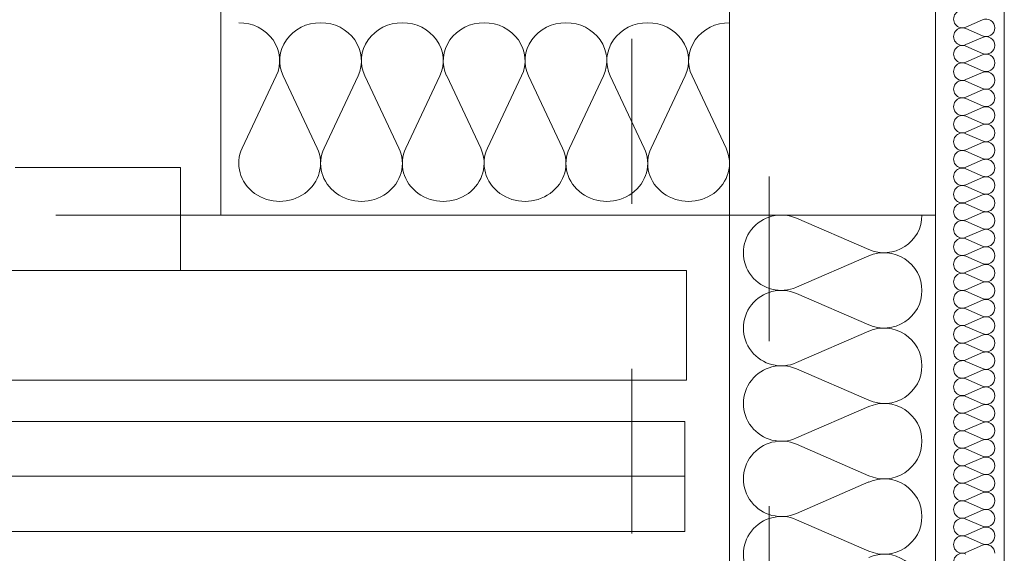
# Model space of a CAD drawing. Header units: millimetres. Extents: x 178516 to 426772, y -178579 to -115871.
# Tile 42 of 256: x 220417 to 221134, y -124534 to -124145. Entities that reach past the tile are written whole.
import ezdxf

# ---------------------------------------------------------------- set-up
doc = ezdxf.new("R2010")
doc.units = ezdxf.units.MM
doc.header["$MEASUREMENT"] = 0
doc.linetypes.add('Przerywana', pattern=[240, 120, -120])
doc.layers.get('0').update_dxf_attribs({"color": 252, "lineweight": 5})
for name, color, linetype, lineweight in [('Nowe_320-W Umeblowanie_Nr_pióra__103', 252, 'Continuous', 5), ('Nowe_320-W Umeblowanie_Nr_pióra__181', 252, 'Continuous', 5), ('Nowe_820-G Rysunki Obrazki_Nr_pióra__1', 252, 'Continuous', 5), ('Nowe_820-G Rysunki Obrazki_Nr_pióra__161', 252, 'Continuous', 5), ('Nowe_820-G Rysunki Obrazki_Nr_pióra__27', 252, 'Continuous', 5), ('Nowe_Nowe_220(1)-A Ściany zewnętrzne_Nr_pióra__1', 252, 'Continuous', 5), ('Nowe_Nowe_220(1)-A Ściany zewnętrzne_Nr_pióra__103', 252, 'Continuous', 5)]:
    doc.layers.add(name, color=color, linetype=linetype, lineweight=lineweight)

# ---------------------------------------------------------------- blocks, each defined once
blk = doc.blocks.new('podkład 20251118')
at = {"layer": 'Nowe_320-W Umeblowanie_Nr_pióra__103', "color": 252, "linetype": 'Continuous', "lineweight": 5}
for p, q in [((220578.95, -124238.95), (220603.71, -124186.42)), ((220608.71, -124186.42), (220633.48, -124238.95)), ((220638.48, -124238.95), (220663.25, -124186.42)), ((220668.25, -124186.42), (220693.01, -124238.95)), ((220698.01, -124238.95), (220722.78, -124186.42)), ((220727.78, -124186.42), (220752.54, -124238.95)), ((220757.55, -124238.95), (220782.31, -124186.42)), ((220787.31, -124186.42), (220812.08, -124238.95)), ((220817.08, -124238.95), (220841.84, -124186.42)), ((220846.84, -124186.42), (220871.61, -124238.95)), ((220876.61, -124238.95), (220901.38, -124186.42)), ((220906.38, -124186.42), (220931.14, -124238.95)), ((220982.47, -124289.99), (221035, -124312.81)), ((221035, -124317.42), (220982.47, -124340.24)), ((220982.47, -124344.84), (221035, -124367.66)), ((221035, -124372.27), (220982.47, -124395.09)), ((220982.47, -124399.7), (221035, -124422.51)), ((221035, -124427.12), (220982.47, -124449.94)), ((220982.47, -124454.55), (221035, -124477.37)), ((221035, -124481.97), (220982.47, -124504.79)), ((220982.47, -124509.4), (221035, -124532.22))]:
    blk.add_line(p, q, dxfattribs=at)
at = {"layer": 'Nowe_320-W Umeblowanie_Nr_pióra__103', "color": 252, "linetype": 'Continuous', "lineweight": 5, "extrusion": (0, 0, -1)}
for centre, major_axis, ratio, start_param, end_param in [((220576.45, -124175.33), (-29.77, 0), 0.928839, 1.570796, 3.554386), ((220635.98, -124175.33), (29.77, 0), 0.928839, 2.7288, 4.712389), ((220635.98, -124175.33), (29.77, 0), 0.928839, -1.570796, 0.412793), ((220695.51, -124175.33), (29.77, 0), 0.928839, 2.7288, 4.712389), ((220695.51, -124175.33), (29.77, 0), 0.928839, -1.570796, 0.412793), ((220755.04, -124175.33), (29.77, 0), 0.928839, 2.7288, 4.712389), ((220755.05, -124175.33), (29.77, 0), 0.928839, -1.570796, 0.412793), ((220814.58, -124175.33), (29.77, 0), 0.928839, 2.7288, 4.712389), ((220814.58, -124175.33), (29.77, 0), 0.928839, -1.570796, 0.412793), ((220874.11, -124175.33), (-29.77, 0), 0.928839, -0.412793, 1.570796), ((220874.11, -124175.33), (-29.77, 0), 0.928839, 1.570796, 3.554386), ((220933.64, -124175.33), (29.77, 0), 0.928839, 2.7288, 4.712389), ((220606.21, -124250.04), (-29.77, 0), 0.928839, 2.728799, 6.695979), ((220665.75, -124250.04), (29.77, 0), 0.928839, -0.412794, 3.554386), ((220725.28, -124250.04), (29.77, 0), 0.928839, -0.412794, 3.554386), ((220784.81, -124250.04), (-29.77, 0), 0.928839, 2.728799, 6.695979), ((220844.34, -124250.04), (-29.77, 0), 0.928839, 2.728799, 6.695979), ((220903.88, -124250.04), (-29.77, 0), 0.928839, 2.728799, 6.695979), ((220971.38, -124315.11), (-27.65, 0), 0.991967, 4.299595, 8.266775), ((221046.09, -124287.69), (27.65, 0), 0.991967, 0, 1.98359), ((221046.09, -124342.54), (-27.65, 0), 0.991967, 1.158003, 3.141593), ((220971.38, -124369.97), (-27.65, 0), 0.991967, 4.299595, 8.266775), ((221046.09, -124342.54), (27.65, 0), 0.991967, 0, 1.98359), ((221046.09, -124397.39), (27.65, 0), 0.991967, 4.299596, 6.283185), ((220971.38, -124424.82), (27.65, 0), 0.991967, 1.158002, 5.125182), ((221046.09, -124397.39), (27.65, 0), 0.991967, 0, 1.98359), ((221046.09, -124452.24), (-27.65, 0), 0.991967, 1.158003, 3.141593), ((220971.38, -124479.67), (-27.65, 0), 0.991967, 4.299595, 8.266775), ((221046.09, -124452.24), (27.65, 0), 0.991967, 0, 1.98359), ((221046.09, -124507.1), (-27.65, 0), 0.991967, 1.158003, 3.141593), ((220971.38, -124534.52), (-27.65, 0), 0.991967, 4.299595, 8.266775), ((221046.09, -124507.1), (27.65, 0), 0.991967, 0, 1.98359), ((221046.09, -124561.95), (27.65, 0), 0.991967, 4.299596, 6.283185)]:
    blk.add_ellipse(centre, major_axis=major_axis, ratio=ratio, start_param=start_param, end_param=end_param, dxfattribs=at)
at = {"layer": 'Nowe_320-W Umeblowanie_Nr_pióra__181', "color": 252, "linetype": 'Continuous', "lineweight": 5}
for p, q in [((221117.8, -124145.58), (221105.67, -124150.89)), ((221117.8, -124145.58), (221105.67, -124150.89)), ((221117.8, -124145.58), (221105.67, -124150.89)), ((221105.67, -124151.96), (221117.8, -124157.26)), ((221105.67, -124151.96), (221117.8, -124157.26)), ((221105.67, -124151.96), (221117.8, -124157.26)), ((221117.8, -124158.33), (221105.67, -124163.64)), ((221117.8, -124158.33), (221105.67, -124163.64)), ((221117.8, -124158.33), (221105.67, -124163.64)), ((221105.67, -124164.71), (221117.8, -124170.01)), ((221105.67, -124164.71), (221117.8, -124170.01)), ((221105.67, -124164.71), (221117.8, -124170.01)), ((221117.8, -124171.08), (221105.67, -124176.38)), ((221117.8, -124171.08), (221105.67, -124176.38)), ((221117.8, -124171.08), (221105.67, -124176.38)), ((221105.67, -124177.46), (221117.8, -124182.76)), ((221105.67, -124177.46), (221117.8, -124182.76)), ((221105.67, -124177.46), (221117.8, -124182.76)), ((221117.8, -124183.83), (221105.67, -124189.13)), ((221117.8, -124183.83), (221105.67, -124189.13)), ((221117.8, -124183.83), (221105.67, -124189.13)), ((221105.67, -124190.2), (221117.8, -124195.51)), ((221105.67, -124190.2), (221117.8, -124195.51)), ((221105.67, -124190.2), (221117.8, -124195.51)), ((221117.8, -124196.58), (221105.67, -124201.88)), ((221117.8, -124196.58), (221105.67, -124201.88)), ((221117.8, -124196.58), (221105.67, -124201.88)), ((221105.67, -124202.95), (221117.8, -124208.26)), ((221105.67, -124202.95), (221117.8, -124208.26)), ((221105.67, -124202.95), (221117.8, -124208.26)), ((221117.8, -124209.33), (221105.67, -124214.63)), ((221117.8, -124209.33), (221105.67, -124214.63)), ((221117.8, -124209.33), (221105.67, -124214.63)), ((221105.67, -124215.7), (221117.8, -124221)), ((221105.67, -124215.7), (221117.8, -124221)), ((221105.67, -124215.7), (221117.8, -124221)), ((221117.8, -124222.07), (221105.67, -124227.38)), ((221117.8, -124222.07), (221105.67, -124227.38)), ((221117.8, -124222.07), (221105.67, -124227.38)), ((221105.67, -124228.45), (221117.8, -124233.75)), ((221105.67, -124228.45), (221117.8, -124233.75)), ((221105.67, -124228.45), (221117.8, -124233.75)), ((221117.8, -124234.82), (221105.67, -124240.13)), ((221117.8, -124234.82), (221105.67, -124240.13)), ((221117.8, -124234.82), (221105.67, -124240.13)), ((221105.67, -124241.2), (221117.8, -124246.5)), ((221105.67, -124241.2), (221117.8, -124246.5)), ((221105.67, -124241.2), (221117.8, -124246.5)), ((221117.8, -124247.57), (221105.67, -124252.87)), ((221117.8, -124247.57), (221105.67, -124252.87)), ((221117.8, -124247.57), (221105.67, -124252.87)), ((221105.67, -124253.95), (221117.8, -124259.25)), ((221105.67, -124253.95), (221117.8, -124259.25)), ((221105.67, -124253.95), (221117.8, -124259.25)), ((221117.8, -124260.32), (221105.67, -124265.62)), ((221117.8, -124260.32), (221105.67, -124265.62)), ((221117.8, -124260.32), (221105.67, -124265.62)), ((221105.67, -124266.69), (221117.8, -124272)), ((221105.67, -124266.69), (221117.8, -124272)), ((221105.67, -124266.69), (221117.8, -124272)), ((221117.8, -124273.07), (221105.67, -124278.37)), ((221117.8, -124273.07), (221105.67, -124278.37)), ((221117.8, -124273.07), (221105.67, -124278.37)), ((221105.67, -124279.44), (221117.8, -124284.74)), ((221105.67, -124279.44), (221117.8, -124284.74)), ((221105.67, -124279.44), (221117.8, -124284.74)), ((221117.8, -124285.82), (221105.67, -124291.12)), ((221117.8, -124285.82), (221105.67, -124291.12)), ((221117.8, -124285.82), (221105.67, -124291.12)), ((221105.67, -124292.19), (221117.8, -124297.49)), ((221105.67, -124292.19), (221117.8, -124297.49)), ((221105.67, -124292.19), (221117.8, -124297.49)), ((221117.8, -124298.56), (221105.67, -124303.87)), ((221117.8, -124298.56), (221105.67, -124303.87)), ((221117.8, -124298.56), (221105.67, -124303.87)), ((221105.67, -124304.94), (221117.8, -124310.24)), ((221105.67, -124304.94), (221117.8, -124310.24)), ((221105.67, -124304.94), (221117.8, -124310.24)), ((221117.8, -124311.31), (221105.67, -124316.62)), ((221117.8, -124311.31), (221105.67, -124316.62)), ((221117.8, -124311.31), (221105.67, -124316.62)), ((221105.67, -124317.69), (221117.8, -124322.99)), ((221105.67, -124317.69), (221117.8, -124322.99)), ((221105.67, -124317.69), (221117.8, -124322.99)), ((221117.8, -124324.06), (221105.67, -124329.36)), ((221117.8, -124324.06), (221105.67, -124329.36)), ((221117.8, -124324.06), (221105.67, -124329.36)), ((221105.67, -124330.43), (221117.8, -124335.74)), ((221105.67, -124330.43), (221117.8, -124335.74)), ((221105.67, -124330.43), (221117.8, -124335.74)), ((221117.8, -124336.81), (221105.67, -124342.11)), ((221117.8, -124336.81), (221105.67, -124342.11)), ((221117.8, -124336.81), (221105.67, -124342.11)), ((221105.67, -124343.18), (221117.8, -124348.49)), ((221105.67, -124343.18), (221117.8, -124348.49)), ((221105.67, -124343.18), (221117.8, -124348.49)), ((221117.8, -124349.56), (221105.67, -124354.86)), ((221117.8, -124349.56), (221105.67, -124354.86)), ((221117.8, -124349.56), (221105.67, -124354.86)), ((221105.67, -124355.93), (221117.8, -124361.23)), ((221105.67, -124355.93), (221117.8, -124361.23)), ((221105.67, -124355.93), (221117.8, -124361.23)), ((221117.8, -124362.3), (221105.67, -124367.61)), ((221117.8, -124362.3), (221105.67, -124367.61)), ((221117.8, -124362.3), (221105.67, -124367.61)), ((221105.67, -124368.68), (221117.8, -124373.98)), ((221105.67, -124368.68), (221117.8, -124373.98)), ((221105.67, -124368.68), (221117.8, -124373.98)), ((221117.8, -124375.05), (221105.67, -124380.36)), ((221117.8, -124375.05), (221105.67, -124380.36)), ((221117.8, -124375.05), (221105.67, -124380.36)), ((221105.67, -124381.43), (221117.8, -124386.73)), ((221105.67, -124381.43), (221117.8, -124386.73)), ((221105.67, -124381.43), (221117.8, -124386.73)), ((221117.8, -124387.8), (221105.67, -124393.1)), ((221117.8, -124387.8), (221105.67, -124393.1)), ((221117.8, -124387.8), (221105.67, -124393.1)), ((221105.67, -124394.18), (221117.8, -124399.48)), ((221105.67, -124394.18), (221117.8, -124399.48)), ((221105.67, -124394.18), (221117.8, -124399.48)), ((221117.8, -124400.55), (221105.67, -124405.85)), ((221117.8, -124400.55), (221105.67, -124405.85)), ((221117.8, -124400.55), (221105.67, -124405.85)), ((221105.67, -124406.92), (221117.8, -124412.23)), ((221105.67, -124406.92), (221117.8, -124412.23)), ((221105.67, -124406.92), (221117.8, -124412.23)), ((221117.8, -124413.3), (221105.67, -124418.6)), ((221117.8, -124413.3), (221105.67, -124418.6)), ((221117.8, -124413.3), (221105.67, -124418.6)), ((221105.67, -124419.67), (221117.8, -124424.98)), ((221105.67, -124419.67), (221117.8, -124424.98)), ((221105.67, -124419.67), (221117.8, -124424.98)), ((221117.8, -124426.05), (221105.67, -124431.35)), ((221117.8, -124426.05), (221105.67, -124431.35)), ((221117.8, -124426.05), (221105.67, -124431.35)), ((221105.67, -124432.42), (221117.8, -124437.72)), ((221105.67, -124432.42), (221117.8, -124437.72)), ((221105.67, -124432.42), (221117.8, -124437.72)), ((221117.8, -124438.79), (221105.67, -124444.1)), ((221117.8, -124438.79), (221105.67, -124444.1)), ((221117.8, -124438.79), (221105.67, -124444.1)), ((221105.67, -124445.17), (221117.8, -124450.47)), ((221105.67, -124445.17), (221117.8, -124450.47)), ((221105.67, -124445.17), (221117.8, -124450.47)), ((221117.8, -124451.54), (221105.67, -124456.85)), ((221117.8, -124451.54), (221105.67, -124456.85)), ((221117.8, -124451.54), (221105.67, -124456.85)), ((221105.67, -124457.92), (221117.8, -124463.22)), ((221105.67, -124457.92), (221117.8, -124463.22)), ((221105.67, -124457.92), (221117.8, -124463.22)), ((221117.8, -124464.29), (221105.67, -124469.59)), ((221117.8, -124464.29), (221105.67, -124469.59)), ((221117.8, -124464.29), (221105.67, -124469.59)), ((221105.67, -124470.67), (221117.8, -124475.97)), ((221105.67, -124470.67), (221117.8, -124475.97)), ((221105.67, -124470.67), (221117.8, -124475.97)), ((221117.8, -124477.04), (221105.67, -124482.34)), ((221117.8, -124477.04), (221105.67, -124482.34)), ((221117.8, -124477.04), (221105.67, -124482.34)), ((221105.67, -124483.41), (221117.8, -124488.72)), ((221105.67, -124483.41), (221117.8, -124488.72)), ((221105.67, -124483.41), (221117.8, -124488.72)), ((221117.8, -124489.79), (221105.67, -124495.09)), ((221117.8, -124489.79), (221105.67, -124495.09)), ((221117.8, -124489.79), (221105.67, -124495.09)), ((221105.67, -124496.16), (221117.8, -124501.46)), ((221105.67, -124496.16), (221117.8, -124501.46)), ((221105.67, -124496.16), (221117.8, -124501.46)), ((221117.8, -124502.54), (221105.67, -124507.84)), ((221117.8, -124502.54), (221105.67, -124507.84)), ((221117.8, -124502.54), (221105.67, -124507.84)), ((221105.67, -124508.91), (221117.8, -124514.21)), ((221105.67, -124508.91), (221117.8, -124514.21)), ((221105.67, -124508.91), (221117.8, -124514.21)), ((221117.8, -124515.28), (221105.67, -124520.59)), ((221117.8, -124515.28), (221105.67, -124520.59)), ((221117.8, -124515.28), (221105.67, -124520.59)), ((221105.67, -124521.66), (221117.8, -124526.96)), ((221105.67, -124521.66), (221117.8, -124526.96)), ((221105.67, -124521.66), (221117.8, -124526.96)), ((221117.8, -124528.03), (221105.67, -124533.34)), ((221117.8, -124528.03), (221105.67, -124533.34)), ((221117.8, -124528.03), (221105.67, -124533.34))]:
    blk.add_line(p, q, dxfattribs=at)
at = {"layer": 'Nowe_320-W Umeblowanie_Nr_pióra__181', "color": 252, "linetype": 'Continuous', "lineweight": 5, "extrusion": (0, 0, -1)}
for centre, major_axis, start_param, end_param in [((221103.12, -124145.05), (-6.38, 0), 4.299595, 8.266775), ((221103.12, -124145.05), (-6.38, 0), 4.299595, 8.266775), ((221103.12, -124145.05), (-6.38, 0), 4.299595, 8.266775), ((221120.35, -124151.42), (-6.38, 0), 1.158003, 3.141593), ((221120.35, -124151.42), (-6.38, 0), 1.158003, 3.141593), ((221120.35, -124151.42), (-6.38, 0), 1.158003, 3.141593), ((221103.12, -124157.8), (-6.38, 0), 4.299595, 8.266775), ((221103.12, -124157.8), (-6.38, 0), 4.299595, 8.266775), ((221103.12, -124157.8), (-6.38, 0), 4.299595, 8.266775), ((221120.35, -124151.42), (-6.38, 0), 3.141593, 5.125182), ((221120.35, -124151.42), (-6.38, 0), 3.141593, 5.125182), ((221120.35, -124151.42), (-6.38, 0), 3.141593, 5.125182), ((221103.12, -124170.55), (-6.38, 0), 4.299595, 8.266775), ((221103.12, -124170.55), (-6.38, 0), 4.299595, 8.266775), ((221103.12, -124170.55), (-6.38, 0), 4.299595, 8.266775), ((221120.35, -124164.17), (-6.38, 0), 1.158003, 3.141593), ((221120.35, -124164.17), (-6.38, 0), 1.158003, 3.141593), ((221120.35, -124164.17), (-6.38, 0), 1.158003, 3.141593), ((221120.35, -124164.17), (-6.38, 0), 3.141593, 5.125182), ((221120.35, -124164.17), (-6.38, 0), 3.141593, 5.125182), ((221120.35, -124164.17), (-6.38, 0), 3.141593, 5.125182), ((221120.35, -124176.92), (-6.38, 0), 1.158003, 3.141593), ((221120.35, -124176.92), (-6.38, 0), 1.158003, 3.141593), ((221120.35, -124176.92), (-6.38, 0), 1.158003, 3.141593), ((221103.12, -124183.29), (-6.38, 0), 4.299595, 8.266775), ((221103.12, -124183.29), (-6.38, 0), 4.299595, 8.266775), ((221103.12, -124183.29), (-6.38, 0), 4.299595, 8.266775), ((221120.35, -124176.92), (6.38, 0), 0, 1.98359), ((221120.35, -124176.92), (6.38, 0), 0, 1.98359), ((221120.35, -124176.92), (6.38, 0), 0, 1.98359), ((221120.35, -124189.67), (-6.38, 0), 1.158003, 3.141593), ((221120.35, -124189.67), (-6.38, 0), 1.158003, 3.141593), ((221120.35, -124189.67), (-6.38, 0), 1.158003, 3.141593), ((221103.12, -124196.04), (-6.38, 0), 4.299595, 8.266775), ((221103.12, -124196.04), (-6.38, 0), 4.299595, 8.266775), ((221103.12, -124196.04), (-6.38, 0), 4.299595, 8.266775), ((221120.35, -124189.67), (-6.38, 0), 3.141593, 5.125182), ((221120.35, -124189.67), (-6.38, 0), 3.141593, 5.125182), ((221120.35, -124189.67), (-6.38, 0), 3.141593, 5.125182), ((221120.35, -124202.42), (-6.38, 0), 1.158003, 3.141593), ((221120.35, -124202.42), (-6.38, 0), 1.158003, 3.141593), ((221120.35, -124202.42), (-6.38, 0), 1.158003, 3.141593), ((221103.12, -124208.79), (-6.38, 0), 4.299595, 8.266775), ((221103.12, -124208.79), (-6.38, 0), 4.299595, 8.266775), ((221103.12, -124208.79), (-6.38, 0), 4.299595, 8.266775), ((221120.35, -124202.42), (-6.38, 0), 3.141593, 5.125182), ((221120.35, -124202.42), (-6.38, 0), 3.141593, 5.125182), ((221120.35, -124202.42), (-6.38, 0), 3.141593, 5.125182), ((221120.35, -124215.16), (-6.38, 0), 1.158003, 3.141593), ((221120.35, -124215.16), (-6.38, 0), 1.158003, 3.141593), ((221120.35, -124215.16), (-6.38, 0), 1.158003, 3.141593), ((221103.12, -124221.54), (-6.38, 0), 4.299595, 8.266775), ((221103.12, -124221.54), (-6.38, 0), 4.299595, 8.266775), ((221103.12, -124221.54), (-6.38, 0), 4.299595, 8.266775), ((221120.35, -124215.16), (6.38, 0), 0, 1.98359), ((221120.35, -124215.16), (6.38, 0), 0, 1.98359), ((221120.35, -124215.16), (6.38, 0), 0, 1.98359), ((221120.35, -124227.91), (-6.38, 0), 1.158003, 3.141593), ((221120.35, -124227.91), (-6.38, 0), 1.158003, 3.141593), ((221120.35, -124227.91), (-6.38, 0), 1.158003, 3.141593), ((221103.12, -124234.29), (-6.38, 0), 4.299595, 8.266775), ((221103.12, -124234.29), (-6.38, 0), 4.299595, 8.266775), ((221103.12, -124234.29), (-6.38, 0), 4.299595, 8.266775), ((221120.35, -124227.91), (6.38, 0), 0, 1.98359), ((221120.35, -124227.91), (6.38, 0), 0, 1.98359), ((221120.35, -124227.91), (6.38, 0), 0, 1.98359), ((221120.35, -124240.66), (-6.38, 0), 1.158003, 3.141593), ((221120.35, -124240.66), (-6.38, 0), 1.158003, 3.141593), ((221120.35, -124240.66), (-6.38, 0), 1.158003, 3.141593), ((221103.12, -124247.04), (-6.38, 0), 4.299595, 8.266775), ((221103.12, -124247.04), (-6.38, 0), 4.299595, 8.266775), ((221103.12, -124247.04), (-6.38, 0), 4.299595, 8.266775), ((221120.35, -124240.66), (-6.38, 0), 3.141593, 5.125182), ((221120.35, -124240.66), (-6.38, 0), 3.141593, 5.125182), ((221120.35, -124240.66), (-6.38, 0), 3.141593, 5.125182), ((221120.35, -124253.41), (-6.38, 0), 1.158003, 3.141593), ((221120.35, -124253.41), (-6.38, 0), 1.158003, 3.141593), ((221120.35, -124253.41), (-6.38, 0), 1.158003, 3.141593), ((221103.12, -124259.78), (-6.38, 0), 4.299595, 8.266775), ((221103.12, -124259.78), (-6.38, 0), 4.299595, 8.266775), ((221103.12, -124259.78), (-6.38, 0), 4.299595, 8.266775), ((221120.35, -124253.41), (6.38, 0), 0, 1.98359), ((221120.35, -124253.41), (6.38, 0), 0, 1.98359), ((221120.35, -124253.41), (6.38, 0), 0, 1.98359), ((221120.35, -124266.16), (-6.38, 0), 1.158003, 3.141593), ((221120.35, -124266.16), (-6.38, 0), 1.158003, 3.141593), ((221120.35, -124266.16), (-6.38, 0), 1.158003, 3.141593), ((221103.12, -124272.53), (-6.38, 0), 4.299595, 8.266775), ((221103.12, -124272.53), (-6.38, 0), 4.299595, 8.266775), ((221103.12, -124272.53), (-6.38, 0), 4.299595, 8.266775), ((221120.35, -124266.16), (6.38, 0), 0, 1.98359), ((221120.35, -124266.16), (6.38, 0), 0, 1.98359), ((221120.35, -124266.16), (6.38, 0), 0, 1.98359), ((221103.12, -124285.28), (-6.38, 0), 4.299595, 8.266775), ((221103.12, -124285.28), (-6.38, 0), 4.299595, 8.266775), ((221103.12, -124285.28), (-6.38, 0), 4.299595, 8.266775), ((221120.35, -124278.91), (-6.38, 0), 1.158003, 3.141593), ((221120.35, -124278.91), (-6.38, 0), 1.158003, 3.141593), ((221120.35, -124278.91), (-6.38, 0), 1.158003, 3.141593), ((221120.35, -124278.91), (-6.38, 0), 3.141593, 5.125182), ((221120.35, -124278.91), (-6.38, 0), 3.141593, 5.125182), ((221120.35, -124278.91), (-6.38, 0), 3.141593, 5.125182), ((221120.35, -124291.65), (-6.38, 0), 1.158003, 3.141593), ((221120.35, -124291.65), (-6.38, 0), 1.158003, 3.141593), ((221120.35, -124291.65), (-6.38, 0), 1.158003, 3.141593), ((221103.12, -124298.03), (-6.38, 0), 4.299595, 8.266775), ((221103.12, -124298.03), (-6.38, 0), 4.299595, 8.266775), ((221103.12, -124298.03), (-6.38, 0), 4.299595, 8.266775), ((221120.35, -124291.65), (-6.38, 0), 3.141593, 5.125182), ((221120.35, -124291.65), (-6.38, 0), 3.141593, 5.125182), ((221120.35, -124291.65), (-6.38, 0), 3.141593, 5.125182), ((221120.35, -124304.4), (-6.38, 0), 1.158003, 3.141593), ((221120.35, -124304.4), (-6.38, 0), 1.158003, 3.141593), ((221120.35, -124304.4), (-6.38, 0), 1.158003, 3.141593), ((221103.12, -124310.78), (-6.38, 0), 4.299595, 8.266775), ((221103.12, -124310.78), (-6.38, 0), 4.299595, 8.266775), ((221103.12, -124310.78), (-6.38, 0), 4.299595, 8.266775), ((221120.35, -124304.4), (6.38, 0), 0, 1.98359), ((221120.35, -124304.4), (6.38, 0), 0, 1.98359), ((221120.35, -124304.4), (6.38, 0), 0, 1.98359), ((221120.35, -124317.15), (-6.38, 0), 1.158003, 3.141593), ((221120.35, -124317.15), (-6.38, 0), 1.158003, 3.141593), ((221120.35, -124317.15), (-6.38, 0), 1.158003, 3.141593), ((221103.12, -124323.52), (-6.38, 0), 4.299595, 8.266775), ((221103.12, -124323.52), (-6.38, 0), 4.299595, 8.266775), ((221103.12, -124323.52), (-6.38, 0), 4.299595, 8.266775), ((221120.35, -124317.15), (-6.38, 0), 3.141593, 5.125182), ((221120.35, -124317.15), (-6.38, 0), 3.141593, 5.125182), ((221120.35, -124317.15), (-6.38, 0), 3.141593, 5.125182), ((221120.35, -124329.9), (-6.38, 0), 1.158003, 3.141593), ((221120.35, -124329.9), (-6.38, 0), 1.158003, 3.141593), ((221120.35, -124329.9), (-6.38, 0), 1.158003, 3.141593), ((221103.12, -124336.27), (-6.38, 0), 4.299595, 8.266775), ((221103.12, -124336.27), (-6.38, 0), 4.299595, 8.266775), ((221103.12, -124336.27), (-6.38, 0), 4.299595, 8.266775), ((221120.35, -124329.9), (-6.38, 0), 3.141593, 5.125182), ((221120.35, -124329.9), (-6.38, 0), 3.141593, 5.125182), ((221120.35, -124329.9), (-6.38, 0), 3.141593, 5.125182), ((221103.12, -124349.02), (-6.38, 0), 4.299595, 8.266775), ((221103.12, -124349.02), (-6.38, 0), 4.299595, 8.266775), ((221103.12, -124349.02), (-6.38, 0), 4.299595, 8.266775), ((221120.35, -124342.65), (-6.38, 0), 1.158003, 3.141593), ((221120.35, -124342.65), (-6.38, 0), 1.158003, 3.141593), ((221120.35, -124342.65), (-6.38, 0), 1.158003, 3.141593), ((221120.35, -124342.65), (6.38, 0), 0, 1.98359), ((221120.35, -124342.65), (6.38, 0), 0, 1.98359), ((221120.35, -124342.65), (6.38, 0), 0, 1.98359), ((221120.35, -124355.4), (-6.38, 0), 1.158003, 3.141593), ((221120.35, -124355.4), (-6.38, 0), 1.158003, 3.141593), ((221120.35, -124355.4), (-6.38, 0), 1.158003, 3.141593), ((221103.12, -124361.77), (-6.38, 0), 4.299595, 8.266775), ((221103.12, -124361.77), (-6.38, 0), 4.299595, 8.266775), ((221103.12, -124361.77), (-6.38, 0), 4.299595, 8.266775), ((221120.35, -124355.4), (-6.38, 0), 3.141593, 5.125182), ((221120.35, -124355.4), (-6.38, 0), 3.141593, 5.125182), ((221120.35, -124355.4), (-6.38, 0), 3.141593, 5.125182), ((221120.35, -124368.14), (-6.38, 0), 1.158003, 3.141593), ((221120.35, -124368.14), (-6.38, 0), 1.158003, 3.141593), ((221120.35, -124368.14), (-6.38, 0), 1.158003, 3.141593), ((221103.12, -124374.52), (-6.38, 0), 4.299595, 8.266775), ((221103.12, -124374.52), (-6.38, 0), 4.299595, 8.266775), ((221103.12, -124374.52), (-6.38, 0), 4.299595, 8.266775), ((221120.35, -124368.14), (-6.38, 0), 3.141593, 5.125182), ((221120.35, -124368.14), (-6.38, 0), 3.141593, 5.125182), ((221120.35, -124368.14), (-6.38, 0), 3.141593, 5.125182), ((221120.35, -124380.89), (-6.38, 0), 1.158003, 3.141593), ((221120.35, -124380.89), (-6.38, 0), 1.158003, 3.141593), ((221120.35, -124380.89), (-6.38, 0), 1.158003, 3.141593), ((221103.12, -124387.27), (-6.38, 0), 4.299595, 8.266775), ((221103.12, -124387.27), (-6.38, 0), 4.299595, 8.266775), ((221103.12, -124387.27), (-6.38, 0), 4.299595, 8.266775), ((221120.35, -124380.89), (6.38, 0), 0, 1.98359), ((221120.35, -124380.89), (6.38, 0), 0, 1.98359), ((221120.35, -124380.89), (6.38, 0), 0, 1.98359), ((221103.12, -124400.01), (-6.38, 0), 4.299595, 8.266775), ((221103.12, -124400.01), (-6.38, 0), 4.299595, 8.266775), ((221103.12, -124400.01), (-6.38, 0), 4.299595, 8.266775), ((221120.35, -124393.64), (-6.38, 0), 1.158003, 3.141593), ((221120.35, -124393.64), (-6.38, 0), 1.158003, 3.141593), ((221120.35, -124393.64), (-6.38, 0), 1.158003, 3.141593), ((221120.35, -124393.64), (-6.38, 0), 3.141593, 5.125182), ((221120.35, -124393.64), (-6.38, 0), 3.141593, 5.125182), ((221120.35, -124393.64), (-6.38, 0), 3.141593, 5.125182), ((221120.35, -124406.39), (-6.38, 0), 1.158003, 3.141593), ((221120.35, -124406.39), (-6.38, 0), 1.158003, 3.141593), ((221120.35, -124406.39), (-6.38, 0), 1.158003, 3.141593), ((221103.12, -124412.76), (-6.38, 0), 4.299595, 8.266775), ((221103.12, -124412.76), (-6.38, 0), 4.299595, 8.266775), ((221103.12, -124412.76), (-6.38, 0), 4.299595, 8.266775), ((221120.35, -124406.39), (-6.38, 0), 3.141593, 5.125182), ((221120.35, -124406.39), (-6.38, 0), 3.141593, 5.125182), ((221120.35, -124406.39), (-6.38, 0), 3.141593, 5.125182), ((221120.35, -124419.14), (-6.38, 0), 1.158003, 3.141593), ((221120.35, -124419.14), (-6.38, 0), 1.158003, 3.141593), ((221120.35, -124419.14), (-6.38, 0), 1.158003, 3.141593), ((221103.12, -124425.51), (-6.38, 0), 4.299595, 8.266775), ((221103.12, -124425.51), (-6.38, 0), 4.299595, 8.266775), ((221103.12, -124425.51), (-6.38, 0), 4.299595, 8.266775), ((221120.35, -124419.14), (6.38, 0), 0, 1.98359), ((221120.35, -124419.14), (6.38, 0), 0, 1.98359), ((221120.35, -124419.14), (6.38, 0), 0, 1.98359), ((221120.35, -124431.88), (-6.38, 0), 1.158003, 3.141593), ((221120.35, -124431.88), (-6.38, 0), 1.158003, 3.141593), ((221120.35, -124431.88), (-6.38, 0), 1.158003, 3.141593), ((221103.12, -124438.26), (-6.38, 0), 4.299595, 8.266775), ((221103.12, -124438.26), (-6.38, 0), 4.299595, 8.266775), ((221103.12, -124438.26), (-6.38, 0), 4.299595, 8.266775), ((221120.35, -124431.88), (6.38, 0), 0, 1.98359), ((221120.35, -124431.88), (6.38, 0), 0, 1.98359), ((221120.35, -124431.88), (6.38, 0), 0, 1.98359), ((221120.35, -124444.63), (-6.38, 0), 1.158003, 3.141593), ((221120.35, -124444.63), (-6.38, 0), 1.158003, 3.141593), ((221120.35, -124444.63), (-6.38, 0), 1.158003, 3.141593), ((221103.12, -124451.01), (-6.38, 0), 4.299595, 8.266775), ((221103.12, -124451.01), (-6.38, 0), 4.299595, 8.266775), ((221103.12, -124451.01), (-6.38, 0), 4.299595, 8.266775), ((221120.35, -124444.63), (-6.38, 0), 3.141593, 5.125182), ((221120.35, -124444.63), (-6.38, 0), 3.141593, 5.125182), ((221120.35, -124444.63), (-6.38, 0), 3.141593, 5.125182), ((221103.12, -124463.76), (-6.38, 0), 4.299595, 8.266775), ((221103.12, -124463.76), (-6.38, 0), 4.299595, 8.266775), ((221103.12, -124463.76), (-6.38, 0), 4.299595, 8.266775), ((221120.35, -124457.38), (-6.38, 0), 1.158003, 3.141593), ((221120.35, -124457.38), (-6.38, 0), 1.158003, 3.141593), ((221120.35, -124457.38), (-6.38, 0), 1.158003, 3.141593), ((221120.35, -124457.38), (6.38, 0), 0, 1.98359), ((221120.35, -124457.38), (6.38, 0), 0, 1.98359), ((221120.35, -124457.38), (6.38, 0), 0, 1.98359), ((221120.35, -124470.13), (-6.38, 0), 1.158003, 3.141593), ((221120.35, -124470.13), (-6.38, 0), 1.158003, 3.141593), ((221120.35, -124470.13), (-6.38, 0), 1.158003, 3.141593), ((221103.12, -124476.5), (-6.38, 0), 4.299595, 8.266775), ((221103.12, -124476.5), (-6.38, 0), 4.299595, 8.266775), ((221103.12, -124476.5), (-6.38, 0), 4.299595, 8.266775), ((221120.35, -124470.13), (6.38, 0), 0, 1.98359), ((221120.35, -124470.13), (6.38, 0), 0, 1.98359), ((221120.35, -124470.13), (6.38, 0), 0, 1.98359), ((221120.35, -124482.88), (-6.38, 0), 1.158003, 3.141593), ((221120.35, -124482.88), (-6.38, 0), 1.158003, 3.141593), ((221120.35, -124482.88), (-6.38, 0), 1.158003, 3.141593), ((221103.12, -124489.25), (-6.38, 0), 4.299595, 8.266775), ((221103.12, -124489.25), (-6.38, 0), 4.299595, 8.266775), ((221103.12, -124489.25), (-6.38, 0), 4.299595, 8.266775), ((221120.35, -124482.88), (-6.38, 0), 3.141593, 5.125182), ((221120.35, -124482.88), (-6.38, 0), 3.141593, 5.125182), ((221120.35, -124482.88), (-6.38, 0), 3.141593, 5.125182), ((221120.35, -124495.63), (-6.38, 0), 1.158003, 3.141593), ((221120.35, -124495.63), (-6.38, 0), 1.158003, 3.141593), ((221120.35, -124495.63), (-6.38, 0), 1.158003, 3.141593), ((221103.12, -124502), (-6.38, 0), 4.299595, 8.266775), ((221103.12, -124502), (-6.38, 0), 4.299595, 8.266775), ((221103.12, -124502), (-6.38, 0), 4.299595, 8.266775), ((221120.35, -124495.63), (-6.38, 0), 3.141593, 5.125182), ((221120.35, -124495.63), (-6.38, 0), 3.141593, 5.125182), ((221120.35, -124495.63), (-6.38, 0), 3.141593, 5.125182), ((221103.12, -124514.75), (-6.38, 0), 4.299595, 8.266775), ((221103.12, -124514.75), (-6.38, 0), 4.299595, 8.266775), ((221103.12, -124514.75), (-6.38, 0), 4.299595, 8.266775), ((221120.35, -124508.37), (-6.38, 0), 1.158003, 3.141593), ((221120.35, -124508.37), (-6.38, 0), 1.158003, 3.141593), ((221120.35, -124508.37), (-6.38, 0), 1.158003, 3.141593), ((221120.35, -124508.37), (6.38, 0), 0, 1.98359), ((221120.35, -124508.37), (6.38, 0), 0, 1.98359), ((221120.35, -124508.37), (6.38, 0), 0, 1.98359), ((221120.35, -124521.12), (-6.38, 0), 1.158003, 3.141593), ((221120.35, -124521.12), (-6.38, 0), 1.158003, 3.141593), ((221120.35, -124521.12), (-6.38, 0), 1.158003, 3.141593), ((221103.12, -124527.5), (-6.38, 0), 4.299595, 8.266775), ((221103.12, -124527.5), (-6.38, 0), 4.299595, 8.266775), ((221103.12, -124527.5), (-6.38, 0), 4.299595, 8.266775), ((221120.35, -124521.12), (-6.38, 0), 3.141593, 5.125182), ((221120.35, -124521.12), (-6.38, 0), 3.141593, 5.125182), ((221120.35, -124521.12), (-6.38, 0), 3.141593, 5.125182), ((221120.35, -124533.87), (-6.38, 0), 1.158003, 3.141593), ((221120.35, -124533.87), (-6.38, 0), 1.158003, 3.141593), ((221120.35, -124533.87), (-6.38, 0), 1.158003, 3.141593), ((221103.12, -124540.24), (6.38, 0), 1.158002, 5.125182), ((221103.12, -124540.24), (6.38, 0), 1.158002, 5.125182), ((221103.12, -124540.24), (6.38, 0), 1.158002, 5.125182)]:
    blk.add_ellipse(centre, major_axis=major_axis, ratio=0.999024, start_param=start_param, end_param=end_param, dxfattribs=at)
at = {"layer": 'Nowe_820-G Rysunki Obrazki_Nr_pióra__1', "color": 252, "linetype": 'Continuous', "lineweight": 5}
for p, q in [((220563.35, -124287.69), (220563.35, -124137.68)), ((220933.64, -124137.68), (220933.64, -124287.69)), ((221083.6, -124287.69), (221083.6, -124137.68)), ((221083.69, -126368.45), (221083.69, -124207.75)), ((220563.35, -124287.69), (220933.64, -124287.69)), ((220933.64, -124287.69), (221083.6, -124287.69)), ((220933.64, -124287.69), (220933.64, -126218.44))]:
    blk.add_line(p, q, dxfattribs=at)
at = {"layer": 'Nowe_820-G Rysunki Obrazki_Nr_pióra__161', "color": 252, "linetype": 'Continuous', "lineweight": 5}
for p, q in [((220533.93, -124253.15), (220413.7, -124253.15)), ((220533.93, -124327.98), (220533.93, -124253.15)), ((220563.35, -124287.69), (220933.64, -124287.69)), ((220902.31, -124327.98), (219373.18, -124327.98)), ((220413.7, -124327.98), (220533.93, -124327.98)), ((220902.31, -124407.92), (220902.31, -124327.98)), ((219373.18, -124407.92), (220902.31, -124407.92)), ((220901.03, -124437.98), (219468.47, -124437.98)), ((220901.03, -124517.92), (220901.03, -124437.98)), ((219468.47, -124477.63), (220901.03, -124477.63)), ((219468.47, -124517.92), (220901.03, -124517.92))]:
    blk.add_line(p, q, dxfattribs=at)
at = {"layer": 'Nowe_820-G Rysunki Obrazki_Nr_pióra__27', "color": 252, "linetype": 'Continuous', "lineweight": 5}
blk.add_line((221133.69, -123679.12), (221133.69, -126418.45), dxfattribs=at)
at = {"layer": 'Nowe_Nowe_220(1)-A Ściany zewnętrzne_Nr_pióra__1', "color": 252, "linetype": 'Przerywana', "lineweight": 5}
blk.add_line((220563.35, -124287.69), (219333.53, -124287.69), dxfattribs=at)
at = {"layer": 'Nowe_Nowe_220(1)-A Ściany zewnętrzne_Nr_pióra__103', "color": 252, "linetype": 'Przerywana', "lineweight": 5}
for p, q in [((220862.47, -126199.52), (220862.47, -123884.52)), ((220962.49, -126299.52), (220962.49, -124018.09))]:
    blk.add_line(p, q, dxfattribs=at)

msp = doc.modelspace()

# ---------------------------------------------------------------- block references
msp.add_blockref('podkład 20251118', (0, 0))

doc.saveas('drawing.dxf')
